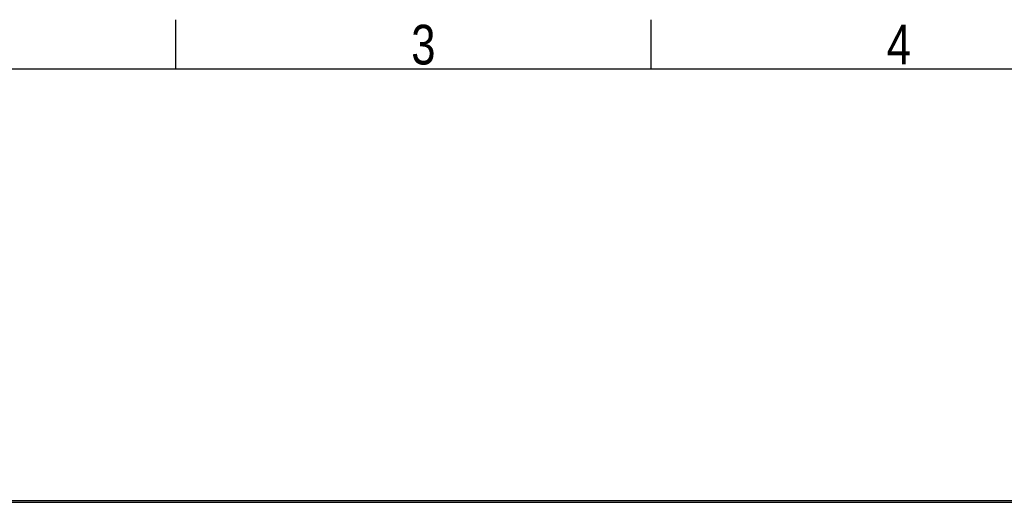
# Model space of a CAD drawing. Header units: millimetres. Extents: x 0 to 420, y 0 to 297.
# Tile 41 of 62: x 92 to 195, y 247 to 297. Entities that reach past the tile are written whole.
import ezdxf

# ---------------------------------------------------------------- set-up
doc = ezdxf.new("R2010")
doc.units = ezdxf.units.MM
doc.layers.add('CARTIGLIO', color=140, linetype='Continuous')
doc.styles.add('SLDTEXTSTYLE2', font='TXT', dxfattribs={"width": 0.821468})

msp = doc.modelspace()

# ---------------------------------------------------------------- linework, layer by layer
at = {"color": 7, "linetype": 'Continuous', "lineweight": 25}
for p, q in [((212.93882, 246.78154), (61.11078, 246.78154)), ((63.94985, 246.61931), (212.39227, 246.61931))]:
    msp.add_line(p, q, dxfattribs=at)
at = {"layer": 'CARTIGLIO', "linetype": 'Continuous'}
for p, q in [((108.66444, 291.82257), (108.66444, 296.99679)), ((158.2616, 291.82257), (158.2616, 296.99679)), ((414.8274, 291.82257), (5.18012, 291.82257))]:
    msp.add_line(p, q, dxfattribs=at)

# ---------------------------------------------------------------- texts
at = {"layer": 'CARTIGLIO', "char_height": 4.13937, "attachment_point": 2, "style": 'SLDTEXTSTYLE2'}
for s, insert in [('3', (134.49186, 296.46286)), ('4', (184.08902, 296.46286))]:
    msp.add_mtext(s, dxfattribs=dict(at, insert=insert))

doc.saveas('drawing.dxf')
